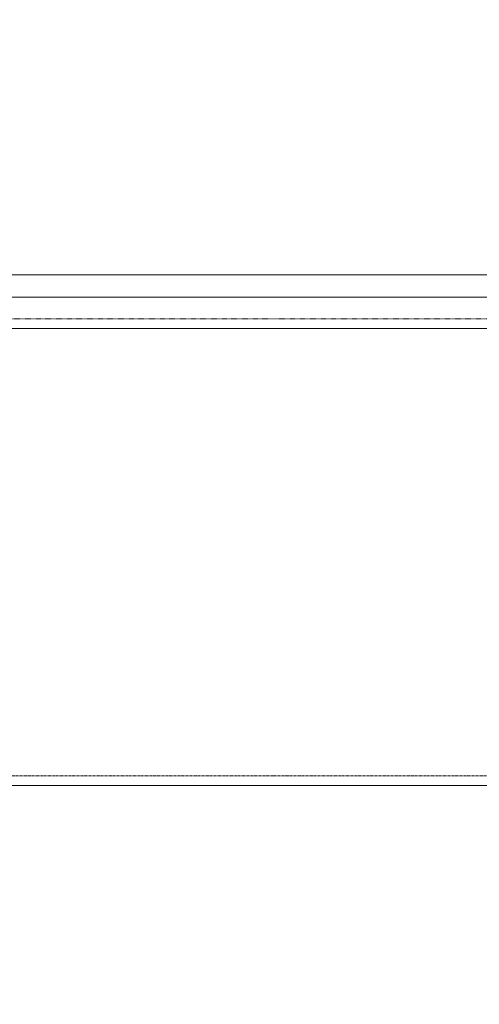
# Model space of a CAD drawing. Header units: millimetres. Extents: x -226731 to 126254, y -16359 to 60195.
# Tile 55 of 256: x -164274 to -164179, y 20734 to 20937. Entities that reach past the tile are written whole.
import ezdxf

# ---------------------------------------------------------------- set-up
doc = ezdxf.new("R2010")
doc.units = ezdxf.units.MM
doc.header["$LTSCALE"] = 0.1
doc.header["$MEASUREMENT"] = 0
doc.linetypes.add('HIDDEN', pattern=[0.375, 0.25, -0.125])
for name, color, linetype, lineweight in [('0_CCE_ FF_SIDE WALL SPRINKLER', 6, 'Continuous', 0), ('3_Hatch', 8, 'Continuous', 0), ('SPRINKLER COVERAGE AREA', 1, 'Continuous', 9)]:
    doc.layers.add(name, color=color, linetype=linetype, lineweight=lineweight)
doc.layers.add('FIRE FIGHTING SERVICES', color=5, linetype='Continuous')

# ---------------------------------------------------------------- blocks, each defined once
blk = doc.blocks.new('*U428')
at = {"layer": '3_Hatch', "color": 8}
for p, q in [((29.99, 199.78), (100, 199.78)), ((28.4, 105.47), (100, 105.47)), ((30.03, 98.97), (100, 98.97)), ((29.51, 94.41), (100, 94.41))]:
    blk.add_line(p, q, dxfattribs=at)
at = {"layer": '3_Hatch', "color": 8, "linetype": 'HIDDEN', "ltscale": 5}
blk.add_line((29.99, 197.78), (100, 197.78), dxfattribs=at)
at = {"layer": '3_Hatch', "color": 8, "linetype": 'HIDDEN'}
blk.add_line((30.03, 103.48), (100, 103.48), dxfattribs=at)
blk = doc.blocks.new('*U429')
at = {"layer": '3_Hatch', "color": 8}
for p, q in [((-29.99, 199.78), (-1150, 199.78)), ((-28.4, 105.47), (-1150, 105.47)), ((-30.03, 98.97), (-1150, 98.97)), ((-29.51, 94.41), (-1150, 94.41))]:
    blk.add_line(p, q, dxfattribs=at)
at = {"layer": '3_Hatch', "color": 8, "linetype": 'HIDDEN', "ltscale": 5}
blk.add_line((-29.99, 197.78), (-1150, 197.78), dxfattribs=at)
at = {"layer": '3_Hatch', "color": 8, "linetype": 'HIDDEN'}
blk.add_line((-30.03, 103.48), (-1150, 103.48), dxfattribs=at)
blk = doc.blocks.new('A$C2AD535C3')
at = {"layer": 'SPRINKLER COVERAGE AREA', "color": 1}
blk.add_circle((0, 0), 2500, dxfattribs=at)
blk = doc.blocks.new('G$C3584CA52')
at = {"layer": '0_CCE_ FF_SIDE WALL SPRINKLER', "color": 240, "xscale": -0.6, "yscale": 0.6, "zscale": 0.6}
blk.add_blockref('A$C2AD535C3', (0, -1500), dxfattribs=at)

msp = doc.modelspace()

# ---------------------------------------------------------------- block references
at = {"layer": '3_Hatch', "color": 8, "rotation": 179.9999999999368}
for name, p in [('*U429', (-165371.95, 20978.95)), ('*U428', (-164121.95, 20978.95))]:
    msp.add_blockref(name, p, dxfattribs=at)
at = {"layer": 'FIRE FIGHTING SERVICES'}
msp.add_blockref('G$C3584CA52', (-163018.33, 21220.5), dxfattribs=at)

doc.saveas('drawing.dxf')
